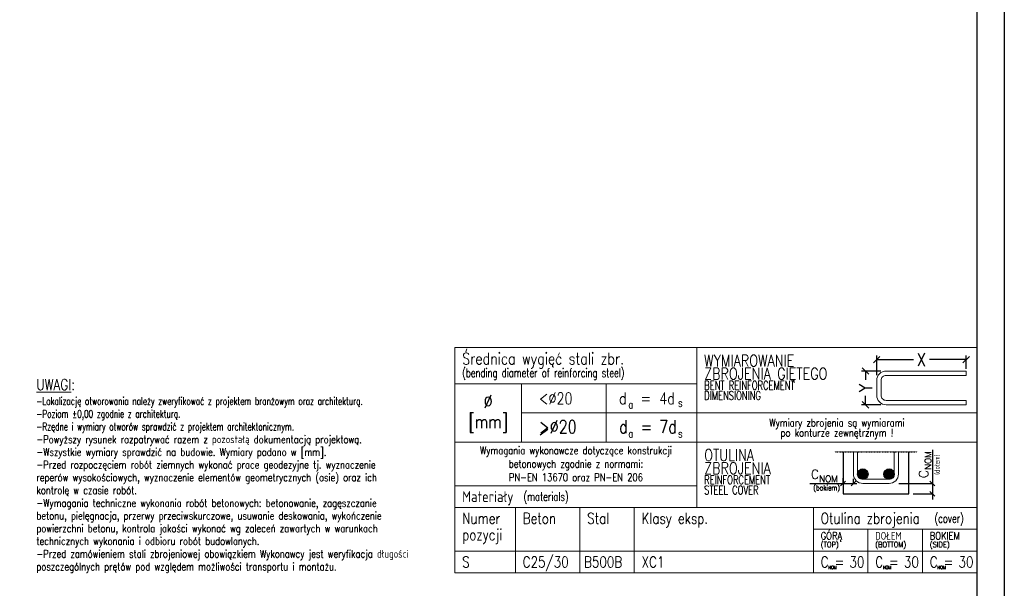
# Model space of a CAD drawing. Header units: millimetres. Extents: x -62590 to 46238, y 147773 to 522018.
# Tile 56 of 93: x 17749 to 22263, y 257264 to 259871. Entities that reach past the tile are written whole.
import ezdxf
from ezdxf.enums import TextEntityAlignment as Align

# ---------------------------------------------------------------- set-up
doc = ezdxf.new("R2010")
doc.units = ezdxf.units.MM
doc.linetypes.add('AUSGEZOGEN', pattern=[0])
doc.linetypes.add('VERDECKT', pattern=[0.375, 0.25, -0.125])
for name, color, linetype in [('!PB_Ramka', 7, 'Continuous'), ('e-cad_kontur', 2, 'Continuous'), ('e-cad_opisy', 7, 'Continuous'), ('e-cad_prety_przekroj', 4, 'Continuous'), ('e-cad_wymiary', 1, 'Continuous'), ('PB_TABELKA_CIENKA', 1, 'Continuous'), ('PB_TABELKA_TEKST', 7, 'Continuous'), ('T__RAND', 7, 'Continuous')]:
    doc.layers.add(name, color=color, linetype=linetype)
doc.styles.add('e-cad_1', font='simplex.shx', dxfattribs={"width": 0.8})
doc.styles.add('e-cad_2', font='simplex.shx', dxfattribs={"width": 0.8})
doc.styles.add('KOPF8', font='simplex.shx', dxfattribs={"width": 0.8})
doc.styles.add('SIMPLEX7', font='simplex.shx', dxfattribs={"width": 0.7})
doc.styles.add('Styl 1', font='arial.ttf')
doc.styles.add('Styl 2', font='simplex.shx', dxfattribs={"width": 0.8})

# ---------------------------------------------------------------- blocks, each defined once
blk = doc.blocks.new('*U28')
at = {"color": 8}
blk.add_lwpolyline([(0, 0), (0, 297), (25, 297), (25, 594), (841, 594), (841, 0)], close=True, dxfattribs=at)
at = {"color": 3}
blk.add_lwpolyline([(30, 5), (836, 5), (836, 589), (30, 589)], close=True, dxfattribs=at)
blk = doc.blocks.new('_Oblique')
at = {"color": 0, "linetype": 'ByBlock', "lineweight": -2}
blk.add_line((-0.5, -0.5), (0.5, 0.5), dxfattribs=at)
blk = doc.blocks.new('zw$DBDF')
at = {"layer": 'e-cad_kontur', "color": 9, "lineweight": 18}
blk.add_lwpolyline([(125, -262.3), (-241.4, -262.3, -0.414214), (-285.1, -218.6), (-285.1, -151.3, -0.414214), (-241.4, -107.6), (125, -107.6), (125, -127.5), (-241.4, -127.5, 0.414214), (-265.2, -151.3), (-265.2, -218.6, 0.414214), (-241.4, -242.4), (125, -242.4)], format="xyb", close=True, dxfattribs=at)
at = {"layer": 'e-cad_opisy', "color": 8, "ltscale": 10}
for p, q in [((-285.1, -126.3), (-285.1, -36.8)), ((125, -97.6), (125, -36.8)), ((-285.1, -55.5), (-114.8, -55.5)), ((125, -55.5), (-45.3, -55.5)), ((-266.4, -107.6), (-354.7, -107.6)), ((-336, -107.6), (-336, -147.9)), ((-336, -262.3), (-336, -222)), ((-266.4, -262.3), (-354.7, -262.3))]:
    blk.add_line(p, q, dxfattribs=at)
at = {"layer": 'e-cad_opisy', "color": 8, "ltscale": 20, "xscale": 30, "yscale": 30, "zscale": 30}
for p, rotation in [((-285.1, -55.5), 180), ((-336, -107.6), 90), ((-336, -262.3), 270)]:
    blk.add_blockref('_Oblique', p, dxfattribs=dict(at, rotation=rotation))
blk.add_blockref('_Oblique', (125, -55.5), dxfattribs=at)
at = {"layer": 'e-cad_opisy', "color": 1, "ltscale": 20, "insert": (-80.1, -55.5), "char_height": 60, "attachment_point": 5, "style": 'e-cad_1', "bg_fill": 3, "box_fill_scale": 1.1, "bg_fill_color": 257, "bg_fill_transparency": 0}
blk.add_mtext('X', dxfattribs=at)
at = {"layer": 'e-cad_opisy', "color": 1, "ltscale": 20, "insert": (-336, -185), "char_height": 60, "attachment_point": 5, "rotation": 90, "style": 'e-cad_1', "bg_fill": 3, "box_fill_scale": 1.1, "bg_fill_color": 257, "bg_fill_transparency": 0}
blk.add_mtext('Y', dxfattribs=at)
blk = doc.blocks.new('TABELKA-ZBROJENIE')
at = {"layer": 'e-cad_kontur', "ltscale": 10}
for points in [[(-499.7, -580.2, 2.414214), (-523.5, -604, 0.414214), (-499.7, -580.2)], [(-379.5, -580.2, 2.414214), (-403.3, -604, 0.414214), (-379.5, -580.2)]]:
    blk.add_hatch(color=253, dxfattribs=at).paths.add_polyline_path(points)
at = {"layer": 'e-cad_kontur', "color": 3, "lineweight": 18, "ltscale": 10}
for points in [[(-2393.7, 0), (-1284.4, 0), (-1284.4, -166.7), (-2393.7, -166.7)], [(-1284.4, 0), (0, 0), (0, -300), (-1284.4, -300)], [(-2393.7, -166.7), (-2088.7, -166.7), (-2088.7, -433.3), (-2393.7, -433.3)], [(-2088.7, -166.7), (-1701.1, -166.7), (-1701.1, -300), (-2088.7, -300)], [(-1701.1, -166.7), (-1284.4, -166.7), (-1284.4, -300), (-1701.1, -300)], [(-2088.7, -300), (-1701.1, -300), (-1701.1, -433.3), (-2088.7, -433.3)], [(-1701.1, -300), (-1284.4, -300), (-1284.4, -433.3), (-1701.1, -433.3)], [(-1284.4, -300), (0, -300), (0, -433.3), (-1284.4, -433.3)], [(-2393.7, -433.3), (-1284.4, -433.3), (-1284.4, -633.3), (-2393.7, -633.3)], [(-1284.4, -433.3), (0, -433.3), (0, -733.3), (-1284.4, -733.3)], [(-2393.7, -633.3), (-1284.4, -633.3), (-1284.4, -733.3), (-2393.7, -733.3)], [(-2393.7, -733.3), (-2116.4, -733.3), (-2116.4, -933.3), (-2393.7, -933.3)], [(-2116.4, -733.3), (-1820.7, -733.3), (-1820.7, -933.3), (-2116.4, -933.3)], [(-1820.7, -733.3), (-1571.3, -733.3), (-1571.3, -933.3), (-1820.7, -933.3)], [(-1571.3, -733.3), (-750, -733.3), (-750, -933.3), (-1571.3, -933.3)], [(-750, -733.3), (0, -733.3), (0, -833.3), (-750, -833.3)], [(-750, -833.3), (-500, -833.3), (-500, -933.3), (-750, -933.3)], [(-500, -833.3), (-250, -833.3), (-250, -933.3), (-500, -933.3)], [(-250, -833.3), (0, -833.3), (0, -933.3), (-250, -933.3)], [(-2393.7, -933.3), (-2116.4, -933.3), (-2116.4, -1033.3), (-2393.7, -1033.3)], [(-2116.4, -933.3), (-1820.7, -933.3), (-1820.7, -1033.3), (-2116.4, -1033.3)], [(-1820.7, -933.3), (-1571.3, -933.3), (-1571.3, -1033.3), (-1820.7, -1033.3)], [(-1571.3, -933.3), (-750, -933.3), (-750, -1033.3), (-1571.3, -1033.3)], [(-750, -933.3), (-500, -933.3), (-500, -1033.3), (-750, -1033.3)], [(-500, -933.3), (-250, -933.3), (-250, -1033.3), (-500, -1033.3)], [(-250, -933.3), (0, -933.3), (0, -1033.3), (-250, -1033.3)]]:
    blk.add_lwpolyline(points, close=True, dxfattribs=at)
at = {"layer": 'e-cad_kontur'}
blk.add_lwpolyline([(-614.1, -477.9), (-614.1, -670.8), (-312.7, -670.8), (-312.7, -477.9)], dxfattribs=at)
at = {"layer": 'e-cad_kontur', "color": 3, "lineweight": 18}
for points in [[(-566.5, -477.9), (-566.5, -580.2, 0.414214), (-523.5, -623.1), (-403.3, -623.1, 0.414214), (-360.4, -580.2), (-360.4, -477.9)], [(-379.5, -477.9), (-379.5, -580.2, -0.414214), (-403.3, -604), (-523.5, -604, -0.414214), (-547.4, -580.2), (-547.4, -477.9)]]:
    blk.add_lwpolyline(points, format="xyb", dxfattribs=at)
at = {"layer": 'e-cad_prety_przekroj'}
for centre in [(-523.5, -580.2), (-403.3, -580.2)]:
    blk.add_circle(centre, 23.8, dxfattribs=at)
at = {"layer": 'e-cad_wymiary', "color": 8, "lineweight": -2, "ltscale": 10}
for points in [[(-625.4, -634.4), (-602.9, -611.9)], [(-577.7, -634.4), (-555.2, -611.9)], [(-215.8, -611.9), (-193.3, -634.4)], [(-215.8, -659.5), (-193.3, -682)]]:
    blk.add_lwpolyline(points, dxfattribs=at)
at = {"layer": 'PB_TABELKA_TEKST'}
blk.add_line((-2003.4, -400.5), (-1968.5, -374), dxfattribs=at)
at = {"layer": 'PB_TABELKA_TEKST', "color": 8, "linetype": 'AUSGEZOGEN'}
for p, q in [((-204.6, -469.2), (-204.6, -697.1)), ((-766, -623.1), (-551.6, -623.1)), ((-358.8, -623.1), (-204.6, -623.1)), ((-293.5, -670.8), (-204.6, -670.8))]:
    blk.add_line(p, q, dxfattribs=at)
for points in [[(-614.1, -623.1), (-614.1, -599.1)], [(-566.5, -623.1), (-566.5, -601.7)]]:
    blk.add_lwpolyline(points, dxfattribs=at)
at = {"layer": 'T__RAND', "linetype": 'VERDECKT', "ltscale": 0.5}
blk.add_line((-652.3, -477.9), (-274.6, -477.9), dxfattribs=at)
at = {"layer": 'e-cad_opisy', "ltscale": 10, "style": 'e-cad_1', "width": 0.8}
for p in [(-681.7, -1008.3), (-431.7, -1008.3), (-181.7, -1008.3)]:
    blk.add_text('NOM', height=15, dxfattribs=at).set_placement(p, align=Align.MIDDLE_LEFT)
at = {"layer": 'PB_TABELKA_CIENKA', "width": 0.7}
for s, height, style, p in [('(bending diameter of reinforcing steel)', 40, 'SIMPLEX7', (-2360.4, -135.5)), ('BENT REINFORCEMENT', 40, 'SIMPLEX7', (-1251, -193.3)), ('DIMENSIONING', 40, 'SIMPLEX7', (-1251, -240)), ('REINFORCEMENT', 40, 'SIMPLEX7', (-1251, -626.7)), ('(bokiem)', 24, 'Styl 2', (-750.6, -654.7)), ('STEEL COVER', 40, 'SIMPLEX7', (-1251, -673.3))]:
    blk.add_text(s, height=height, dxfattribs=dict(at, style=style)).set_placement(p)
at = {"layer": 'PB_TABELKA_CIENKA', "style": 'Styl 2', "width": 0.7}
blk.add_text('(dołem)', height=24, rotation=90, dxfattribs=at).set_placement((-171.6, -583.3))
at = {"layer": 'PB_TABELKA_CIENKA', "style": 'SIMPLEX7', "width": 0.7}
for s, p in [('(materials)', (-2079.1, -683.3)), ('(cover)', (-195, -783.3))]:
    blk.add_text(s, height=40, dxfattribs=at).set_placement(p, align=Align.MIDDLE_LEFT)
at = {"layer": 'PB_TABELKA_TEKST', "style": 'KOPF8', "width": 0.8}
for s, height, p in [('Średnica wygięć stali zbr.', 53.333, (-2360.4, -77.8)), ('WYMIAROWANIE', 53.333, (-1251, -86.7)), ('ZBROJENIA GIĘTEGO', 53.333, (-1251, -146.7)), ('<%%C20', 53.33, (-2008.4, -260)), ('d', 53.3, (-1641.2, -260)), ('=', 53.3, (-1542.3, -260)), ('4d', 53.33, (-1457, -260)), ('a', 36, (-1598.9, -279.1)), ('s', 36, (-1371.3, -271.9)), ('>%%C20', 59.99, (-2008.4, -393.3)), ('d', 60, (-1641.2, -393.3)), ('=', 60, (-1542.3, -393.3)), ('7d', 59.99, (-1457, -393.3)), ('a', 36, (-1598.9, -412.4)), ('s', 36, (-1371.3, -412.4)), ('OTULINA', 53.33, (-1251, -520)), ('ZBROJENIA', 53.33, (-1251, -580))]:
    blk.add_text(s, height=height, dxfattribs=at).set_placement(p)
for s, height, p in [('%%C', 59.99, (-2241.2, -246.8)), ('[mm]', 59.99, (-2241.2, -339.6)), ('Wymagania wykonawcze dotyczące konstrukcji', 35, (-1839, -471.7)), ('betonowych zgodnie z normami:', 35, (-1839, -533.3)), ('PN-EN 13670 oraz PN-EN 206', 35, (-1839, -595))]:
    blk.add_text(s, height=height, dxfattribs=at).set_placement(p, align=Align.MIDDLE_CENTER)
for s, p in [('Wymiary zbrojenia są wymiarami', (-642.2, -350)), ('po konturze zewnętrznym !', (-642.2, -396.7))]:
    blk.add_text(s, height=35, dxfattribs=at).set_placement(p, align=Align.MIDDLE)
for s, height, p in [('Materiały', 50, (-2360.4, -683.3)), ('Numer', 50, (-2360.4, -783.3)), ('Beton', 50, (-2083, -783.3)), ('Stal', 50, (-1787.4, -783.3)), ('Klasy eksp.', 50, (-1538, -783.3)), ('Otulina zbrojenia', 50, (-716.7, -783.3)), ('pozycji', 50, (-2360.4, -858.3)), ('GÓRĄ', 35, (-716.7, -863.3)), ('DOŁEM', 35, (-466.7, -863.3)), ('BOKIEM', 35, (-216.7, -863.3)), ('C =', 50, (-716.7, -983.3)), ('C =', 50, (-466.7, -983.3)), ('C =', 50, (-216.7, -983.3))]:
    blk.add_text(s, height=height, dxfattribs=at).set_placement(p, align=Align.MIDDLE_LEFT)
at = {"layer": 'PB_TABELKA_TEKST', "color": 1, "style": 'KOPF8', "width": 0.8}
for s, p in [('(TOP)', (-716.7, -903.3)), ('(BOTTOM)', (-466.7, -903.3)), ('(SIDE)', (-216.7, -903.3))]:
    blk.add_text(s, height=25, dxfattribs=at).set_placement(p, align=Align.MIDDLE_LEFT)
at = {"layer": 'PB_TABELKA_TEKST', "insert": (-266, -599), "char_height": 42, "width": 141.65, "attachment_point": 1, "rotation": 90, "style": 'Styl 1'}
blk.add_mtext('\\pxsm0.8;{\\A1;\\Fsimplex.shx|c238;C{\\H0.7x;\\S^ NOM;}}', dxfattribs=at)
at = {"layer": 'PB_TABELKA_TEKST', "insert": (-761.9, -560.3), "char_height": 42, "width": 141.65, "attachment_point": 1, "style": 'Styl 1'}
blk.add_mtext('\\pxsm0.8;{\\A1;\\Fsimplex.shx|c238;C{\\H0.7x;\\S^ NOM;}}', dxfattribs=at)
at = {"layer": 'e-cad_wymiary', "ltscale": 20}
blk.add_blockref('zw$DBDF', (-175, 0), dxfattribs=at)

msp = doc.modelspace()

# ---------------------------------------------------------------- block references
at = {"layer": '!PB_Ramka', "xscale": 25, "yscale": 25, "zscale": 25}
msp.add_blockref('*U28', (1238, 251067.6), dxfattribs=at)

# ---------------------------------------------------------------- texts
at = {"layer": 'e-cad_wymiary', "lineweight": 0, "ltscale": 10, "insert": (17825.5, 257334.2), "char_height": 50, "width": 1856.288, "attachment_point": 7, "style": 'e-cad_2'}
msp.add_mtext('{\\L\\C2;UWAGI\\l:\\P\\A1;\\H0.7x;\\W0.7;\\C256;-Lokalizację otworowania należy zweryfikować z projektem branżowym oraz architekturą.\\P-Poziom %%P0,00 zgodnie z architekturą.\\P-Rzędne i wymiary otworów sprawdzić z projektem architektonicznym. \\P\\W0.8;-Powyższy rysunek rozpatrywać razem z pozostałą dokumentacją projektową.\\P-Wszystkie wymiary sprawdzić na budowie. Wymiary podano w [mm].\\P-Przed rozpoczęciem robót ziemnych wykonać prace geodezyjne tj. wyznaczenie reperów wysokościowych, wyznaczenie elementów geometrycznych (osie) oraz ich kontrolę w czasie robót.\\P-Wymagania techniczne wykonania robót betonowych: betonowanie, zagęszczanie betonu, pielęgnacja, przerwy przeciwskurczowe, usuwanie deskowania, wykończenie powierzchni betonu, kontrola jakości wykonać wg zaleceń zawartych w warunkach technicznych wykonania i odbioru robót budowlanych.\\P-Przed zamówieniem stali zbrojeniowej obowiązkiem Wykonawcy jest weryfikacja długości poszczególnych prętów pod względem możliwości transportu i montażu.}', dxfattribs=at)

# ---------------------------------------------------------------- next in the draw order: block references
at = {"layer": 'e-cad_wymiary', "ltscale": 5}
msp.add_blockref('TABELKA-ZBROJENIE', (22138, 258367.6), dxfattribs=at)

# ---------------------------------------------------------------- next in the draw order: texts
at = {"layer": 'PB_TABELKA_TEKST', "style": 'KOPF8', "width": 0.8}
for s, p in [('S', (19777.6, 257384.2)), ('C25/30', (20055, 257384.2)), ('B500B', (20336.3, 257384.2)), ('XC1', (20600, 257384.2)), ('30', (21553, 257384.2)), ('30', (21803, 257384.2)), ('30', (22053, 257384.2))]:
    msp.add_text(s, height=50, dxfattribs=at).set_placement(p, align=Align.MIDDLE_LEFT)

doc.saveas('drawing.dxf')
